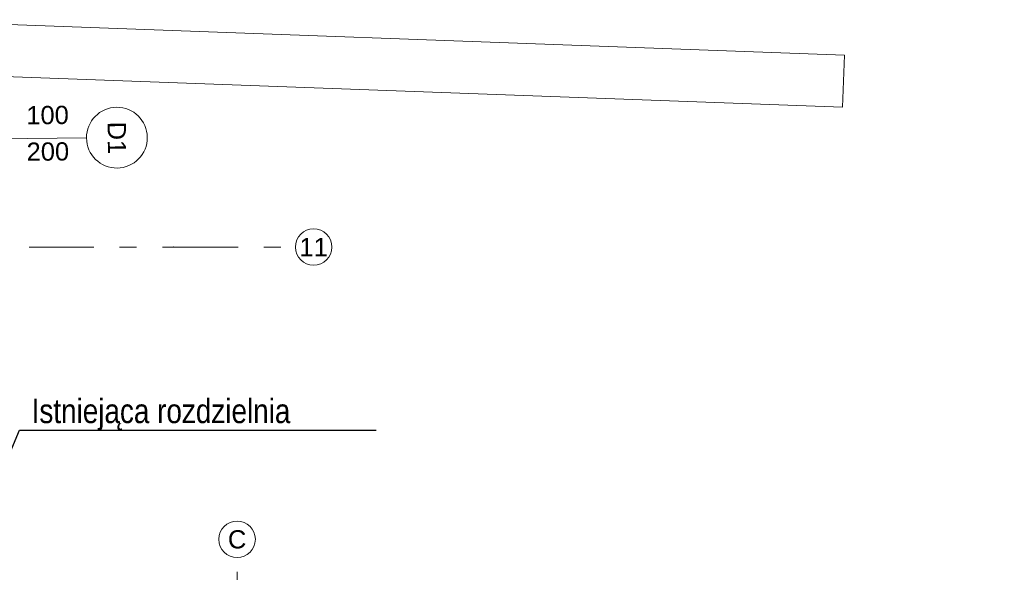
# Model space of a CAD drawing. Header units: millimetres. Extents: x -70269 to 35056, y -51814 to 48966.
# Tile 219 of 220: x -29327 to -21234, y 33105 to 37651. Entities that reach past the tile are written whole.
import ezdxf
from ezdxf import colors
from ezdxf.entities.mleader import LeaderData, LeaderLine
from ezdxf.enums import TextEntityAlignment as Align
from ezdxf.math import Vec2, Vec3

# ---------------------------------------------------------------- set-up
doc = ezdxf.new("R2010")
doc.units = ezdxf.units.MM
doc.linetypes.add('Przerywana podwójnie', pattern=[109.361107, 52.916665, -21.166666, 14.111111, -21.166666])
for name, color, linetype, lineweight in [('410-K Osie główne_Nr_pióra__11', 7, 'Continuous', 0), ('AURA_went_opisy', 7, 'Continuous', 15), ('Nowe_Znaczniki drzwi Archicada_Nr_pióra__7', 7, 'Continuous', 20), ('XREF', 8, 'Continuous', 9)]:
    doc.layers.add(name, color=color, linetype=linetype, lineweight=lineweight)
for name, color, linetype, lineweight, true_color in [('410-K Osie główne_Nr_pióra__95', 7, 'Continuous', 20, 0x7c7c7c), ('420-K Ściany_Nr_pióra__95', 7, 'Continuous', 20, 0x7c7c7c), ('Nowe_Znaczniki drzwi Archicada_Nr_pióra__95', 7, 'Continuous', 20, 0x7c7c7c)]:
    doc.layers.add(name, color=color, linetype=linetype, lineweight=lineweight, true_color=true_color)
doc.styles.add('Arial Narrow', font='ARIALN.TTF')
doc.styles.add('STYL_AUTOMATYCZNY_1', font='arial.ttf')

# ---------------------------------------------------------------- blocks, each defined once
blk = doc.blocks.new('parter 2025.10.15')
at = {"layer": '410-K Osie główne_Nr_pióra__95', "color": 8, "linetype": 'Przerywana podwójnie', "lineweight": 5}
for p, q in [((-63, 3033.81), (1039.92, 3033.81)), ((1039.92, 3033.81), (1139.92, 3033.81)), ((1092.06, 2678.38), (1092.06, 2778.38))]:
    blk.add_line(p, q, dxfattribs=at)
at = {"layer": '410-K Osie główne_Nr_pióra__95', "color": 8, "linetype": 'Continuous', "lineweight": 5}
for centre in [(1154.92, 3033.81), (1092.06, 2793.38)]:
    blk.add_circle(centre, 15, dxfattribs=at)
at = {"layer": '410-K Osie główne_Nr_pióra__95', "color": 8, "linetype": 'Przerywana podwójnie', "lineweight": 5}
blk.add_point((1039.92, 3033.81), dxfattribs=at)
blk.add_point((1039.92, 3033.81), dxfattribs=at)
at = {"layer": '420-K Ściany_Nr_pióra__95', "color": 8, "linetype": 'Continuous', "lineweight": 5, "flags": 128}
for points in [[(1591.25, 3191.73), (799.47, 3220.85)], [(1589.67, 3148.76), (1591.25, 3191.73)], [(892.78, 3174.39), (1589.67, 3148.76)]]:
    blk.add_lwpolyline(points, dxfattribs=at)
at = {"layer": 'Nowe_Znaczniki drzwi Archicada_Nr_pióra__95', "color": 8, "linetype": 'Continuous', "lineweight": 5}
blk.add_line((968.25, 3123.56), (800.26, 3122.01), dxfattribs=at)
at = {"layer": 'Nowe_Znaczniki drzwi Archicada_Nr_pióra__95', "color": 8, "linetype": 'Continuous', "lineweight": 5, "flags": 128}
blk.add_lwpolyline([(993.48, 3098.79, 1), (993.02, 3148.79, 1)], format="xyb", close=True, dxfattribs=at)
at = {"layer": '410-K Osie główne_Nr_pióra__11', "color": 8, "lineweight": 5, "style": 'STYL_AUTOMATYCZNY_1'}
for s, p in [('11', (1154.92, 3041.31)), ('C', (1092.06, 2800.88))]:
    blk.add_text(s, height=15, dxfattribs=at).set_placement(p, align=Align.TOP_CENTER)
at = {"layer": 'Nowe_Znaczniki drzwi Archicada_Nr_pióra__7', "color": 8, "lineweight": 5, "char_height": 15, "attachment_point": 7, "style": 'STYL_AUTOMATYCZNY_1'}
for s, insert, rotation in [('\\A1;{\\pql;\\pt0;\\fArial|b0|i0|c238|p0;\\W1.000000;100\\fArial|b0|i0|c238|p0;\\W1.000000;\\A1{\\H.66x;\\S^  ;}\\fArial|b0|i0|c238|p0;\\W1.000000;\\fArial|b0|i0|c238|p0;\\W1.000000;}', (918.87, 3130.35), 0.52692), ('\\A1;{\\pql;\\pt0;\\fArial|b0|i0|c238|p0;\\W1.000000;200\\fArial|b0|i0|c238|p0;\\W1.000000;\\A1{\\H.66x;\\S^  ;}\\fArial|b0|i0|c238|p0;\\W1.000000;\\fArial|b0|i0|c238|p0;\\W1.000000;}', (919.14, 3100.35), 0.52692), ('\\A1;{\\pql;\\pt0;\\fArial|b0|i0|c238|p0;\\W1.000000;D1\\fArial|b0|i0|c238|p0;\\W1.000000;\\fArial|b0|i0|c238|p0;\\W1.000000;\\fArial|b0|i0|c238|p0;\\W1.000000;}', (985.63, 3136.87), 270.52692)]:
    blk.add_mtext(s, dxfattribs=dict(at, insert=insert, rotation=rotation))

msp = doc.modelspace()

# ---------------------------------------------------------------- block references
at = {"layer": 'XREF', "xscale": 10, "yscale": 10, "zscale": 10}
msp.add_blockref('parter 2025.10.15', (-38460.6, 5442.3), dxfattribs=at)

# ---------------------------------------------------------------- next in the draw order: leaders
at = {"layer": 'AURA_went_opisy'}
ml = msp.add_multileader_mtext('Standard', dxfattribs=at)
ml.set_content('\\pxt1;\\fArial Narrow|b0|i0|c238;\\A1;Istniejąca rozdzielnia', color=256, style='Arial Narrow')
ml.set_leader_properties()
ml.build(insert=Vec2(0, 0))
ml.multileader.update_dxf_attribs({"text_left_attachment_type": 6, "text_right_attachment_type": 6, "dogleg_length": 50, "arrow_head_size": 120})
ctx = ml.context
ctx.base_point, ctx.char_height, ctx.arrow_head_size, ctx.landing_gap_size, ctx.plane_origin = Vec3(-29278.9, 34273.3), 200, 120, 50, Vec3(-49940, -28294.9)
ctx.left_attachment, ctx.right_attachment = 6, 6
notes = []
notes.append((ctx, [(0, (1, 1, 0), (-29328.9, 34273.3), (1, 0), 50, [(0, [(-30074.2, 32498.6)], 0, [])])]))
ctx.mtext.insert, ctx.mtext.width = Vec3(-29228.9, 34531.9), 7995.136
for ctx, leaders in notes:
    for number, flags, end, landing, length, lines in leaders:
        leader = LeaderData()
        leader.index, (leader.has_last_leader_line, leader.has_dogleg_vector, leader.attachment_direction) = number, flags
        leader.last_leader_point, leader.dogleg_vector, leader.dogleg_length = Vec3(end), Vec3(landing), length
        for number, points, colour, breaks in lines:
            line = LeaderLine()
            line.index, line.vertices, line.color, line.breaks = number, Vec3.list(points), colors.encode_raw_color(colour), breaks
            leader.lines.append(line)
        ctx.leaders.append(leader)

doc.saveas('drawing.dxf')
